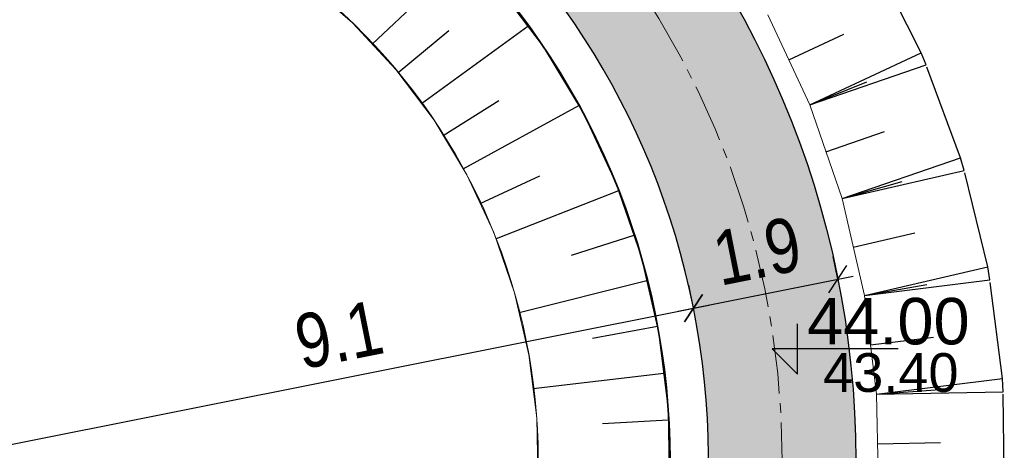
# Model space of a CAD drawing. Header units: metres. Extents: x 0 to 5465380, y 0 to 5925815.
# Tile 94 of 141: x 5463959.33 to 5463972.04, y 5925516 to 5925521.56. Entities that reach past the tile are written whole.
import ezdxf

# ---------------------------------------------------------------- set-up
doc = ezdxf.new("R2010")
doc.units = ezdxf.units.M
doc.linetypes.add('CENTER2', pattern=[1.125, 0.75, -0.125, 0.125, -0.125])
doc.linetypes.add('HIDDEN', pattern=[0.375, 0.25, -0.125])
for name, color, linetype, lineweight in [('$DR - obrzeże 8x30', 34, 'Continuous', 30), ('$DR - osie ścieżek', 7, 'CENTER2', 15), ('$DR - wyp. chodnik', 44, 'Continuous', 5)]:
    doc.layers.add(name, color=color, linetype=linetype, lineweight=lineweight)
for name, color, linetype in [('$DR - wymiary', 7, 'Continuous'), ('AecObjExplode_rys 1_Vport_D5A', 7, 'Continuous'), ('AecObjExplode_rys 3_Vport_DDD', 7, 'Continuous'), ('AecObjExplode_rys 4_Vport_E22', 7, 'Continuous'), ('C-DROGI-KORYTARZE', 7, 'Continuous'), ('C-DROGI-SYTUACJA', 7, 'Continuous'), ('C-DROGI-SYTUACJA-ETYKIETY', 7, 'Continuous'), ('C-DZIALKI', 5, 'Continuous'), ('C-TEREN-SKARPY', 94, 'Continuous')]:
    doc.layers.add(name, color=color, linetype=linetype)
doc.styles.add('ARIAL 2', font='ARIALN.TTF')
doc.styles.get("Standard").update_dxf_attribs({"font": 'arial.ttf'})
doc.dimstyles.new('LINIOWY', dxfattribs={"dimtxt": 0.7, "dimasz": 0.3, "dimexe": 0.3, "dimexo": 0, "dimgap": 0.2, "dimtad": 1, "dimzin": 9, "dimdsep": 46, "dimtxsty": 'ARIAL 2', "dimblk": 'OBLIQUE', "dimcen": 0, "dimdle": 0.2, "dimclrd": 7, "dimclre": 7, "dimclrt": 1, "dimadec": 0, "dimazin": 0, "dimtfac": 1, "dimtofl": 0, "dimtmove": 1, "dimatfit": 3, "dimldrblk": 'OBLIQUE', "dimfxl": 0.3, "dimfxlon": 1, "dimtolj": 1, "dimtzin": 1, "dimarcsym": 0})
pattern_1 = [(37.5, (500, 0), (-0.01600031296, 0.48941323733), [0, -0.38608, 0, -0.4318, 0, -0.41275]), (7.5, (500, 0), (0.44952328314, 0.71682510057), [0, -0.20828, 0, -0.34798, 0, -0.13335]), (327.5, (499.6876, 0), (0.790992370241, 0.001437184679), [0, -0.127, 0, -0.4572, 0, -0.5969]), (317.5, (499.6876, 0), (0.76355645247, 0.22292932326), [0, -0.0635, 0, -0.29972, 0, -0.3429])]

# ---------------------------------------------------------------- blocks, each defined once
blk = doc.blocks.new('kota')
at = {"color": 0, "linetype": 'ByBlock', "lineweight": -2}
for p, q in [((0, 0), (0, 1)), ((2, 0.5), (-0.5, 0.5)), ((-0.5, 0.5), (0, 0))]:
    blk.add_line(p, q, dxfattribs=at)
blk = doc.blocks.new('_OBLIQUE')
at = {"color": 0, "linetype": 'ByBlock'}
blk.add_line((-0.5, -0.5), (0.5, 0.5), dxfattribs=at)
blk = doc.blocks.new('*D91')
at = {"layer": '$DR - wymiary', "color": 7, "lineweight": -2, "transparency": 16777216}
for p, q in [((5463968.026, 5925517.841), (5463967.967, 5925518.135)), ((5463958.893, 5925516.017), (5463968.222, 5925517.88)), ((5463959.089, 5925516.056), (5463959.03, 5925516.35))]:
    blk.add_line(p, q, dxfattribs=at)
at = {"layer": 'Defpoints', "color": 0, "transparency": 16777216}
for p in [(5463968.026, 5925517.841), (5463968.026, 5925517.841), (5463959.089, 5925516.056)]:
    blk.add_point(p, dxfattribs=at)
at = {"layer": '$DR - wymiary', "color": 7, "lineweight": -2, "transparency": 16777216, "xscale": 0.3, "yscale": 0.3, "zscale": 0.3}
for p, rotation in [((5463968.026, 5925517.841), 11.29453824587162), ((5463959.089, 5925516.056), 191.2945382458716)]:
    blk.add_blockref('_OBLIQUE', p, dxfattribs=dict(at, rotation=rotation))
at = {"layer": '$DR - wymiary', "color": 1, "transparency": 16777216, "insert": (5463963.448, 5925517.495), "char_height": 0.7, "attachment_point": 5, "rotation": 11.2945, "style": 'ARIAL 2'}
blk.add_mtext('\\A1;9.1', dxfattribs=at)
blk = doc.blocks.new('*D92')
at = {"layer": '$DR - wymiary', "color": 7, "lineweight": -2, "transparency": 16777216}
for p, q in [((5463969.889, 5925518.213), (5463969.83, 5925518.507)), ((5463967.829, 5925517.802), (5463970.085, 5925518.252)), ((5463968.026, 5925517.841), (5463967.967, 5925518.135))]:
    blk.add_line(p, q, dxfattribs=at)
at = {"layer": 'Defpoints', "color": 0, "transparency": 16777216}
for p in [(5463969.889, 5925518.213), (5463969.889, 5925518.213), (5463968.026, 5925517.841)]:
    blk.add_point(p, dxfattribs=at)
at = {"layer": '$DR - wymiary', "color": 7, "lineweight": -2, "transparency": 16777216, "xscale": 0.3, "yscale": 0.3, "zscale": 0.3}
for p, rotation in [((5463969.889, 5925518.213), 11.29453824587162), ((5463968.026, 5925517.841), 191.2945382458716)]:
    blk.add_blockref('_OBLIQUE', p, dxfattribs=dict(at, rotation=rotation))
at = {"layer": '$DR - wymiary', "color": 1, "transparency": 16777216, "insert": (5463968.848, 5925518.574), "char_height": 0.7, "attachment_point": 5, "rotation": 11.2945, "style": 'ARIAL 2'}
blk.add_mtext('\\A1;1.9', dxfattribs=at)
blk = doc.blocks.new('*D137')
at = {"layer": '$DR - wymiary', "color": 7, "lineweight": -2, "transparency": 16777216}
blk.add_line((5463958.724, 5925585.382), (5463964.93, 5925585.382), dxfattribs=at)
at = {"layer": 'Defpoints', "color": 0, "transparency": 16777216}
for p in [(5463958.724, 5925585.382), (5463960.561, 5925585.382), (0, 0)]:
    blk.add_point(p, dxfattribs=at)
at = {"layer": '$DR - wymiary', "color": 1, "transparency": 16777216, "insert": (5463962.845, 5925585.94), "char_height": 0.7, "attachment_point": 5, "style": 'ARIAL 2'}
blk.add_mtext('\\A1;5925585.38', dxfattribs=at)
blk = doc.blocks.new('AecObjExplode_rys 1_Vport_D5A')
at = {"layer": 'C-DROGI-KORYTARZE', "color": 54, "linetype": 'Continuous', "lineweight": -3}
for p, q in [((5463963.876, 5925521.248, 44), (5463965.112, 5925522.412, 43.956)), ((5463964.514, 5925520.48, 44), (5463965.888, 5925521.477, 43.971)), ((5463964.213, 5925520.879, 44), (5463964.868, 5925521.421, 43.982)), ((5463964.795, 5925520.067, 44), (5463965.513, 5925520.521, 43.989)), ((5463965.053, 5925519.638, 44), (5463966.544, 5925520.454, 43.987)), ((5463965.273, 5925519.19, 44), (5463966.042, 5925519.549, 43.998)), ((5463967.058, 5925519.353, 44.004), (5463965.476, 5925518.733, 44)), ((5463967.256, 5925518.778, 44.013), (5463966.448, 5925518.519, 44.006)), ((5463967.422, 5925518.193, 44.022), (5463965.775, 5925517.78, 44)), ((5463967.559, 5925517.601, 44.031), (5463966.723, 5925517.447, 44.016)), ((5463967.641, 5925516.998, 44.041), (5463965.955, 5925516.798, 44)), ((5463967.699, 5925516.393, 44.051), (5463966.851, 5925516.347, 44.026))]:
    blk.add_line(p, q, dxfattribs=at)
at = {"layer": 'C-DROGI-KORYTARZE', "color": 92, "linetype": 'Continuous', "lineweight": 9}
for p, q in [((5463963.002, 5925522.06), (5463963.622, 5925521.521)), ((5463965.484, 5925522.013), (5463966.086, 5925521.215)), ((5463963.622, 5925521.521), (5463964.182, 5925520.92)), ((5463966.086, 5925521.215), (5463966.601, 5925520.359)), ((5463964.182, 5925520.92), (5463964.677, 5925520.264)), ((5463966.601, 5925520.359), (5463967.024, 5925519.453)), ((5463964.677, 5925520.264), (5463965.1, 5925519.56)), ((5463965.1, 5925519.56), (5463965.448, 5925518.815)), ((5463967.024, 5925519.453), (5463967.349, 5925518.508)), ((5463965.448, 5925518.815), (5463965.715, 5925518.039)), ((5463967.349, 5925518.508), (5463967.575, 5925517.534)), ((5463965.715, 5925518.039), (5463965.901, 5925517.238)), ((5463967.575, 5925517.534), (5463967.697, 5925516.542)), ((5463965.901, 5925517.238), (5463966.001, 5925516.423)), ((5463967.697, 5925516.542), (5463967.714, 5925515.542)), ((5463966.001, 5925516.423), (5463966.016, 5925515.601))]:
    blk.add_line(p, q, dxfattribs=at)
at = {"layer": 'C-DROGI-SYTUACJA', "color": 92, "linetype": 'Continuous', "lineweight": 9}
for p, q in [((5463969.527, 5925520.465), (5463968.985, 5925521.627)), ((5463969.945, 5925519.253), (5463969.527, 5925520.465)), ((5463970.233, 5925518.004), (5463969.945, 5925519.253)), ((5463970.39, 5925516.731), (5463970.233, 5925518.004)), ((5463970.413, 5925515.449), (5463970.39, 5925516.731))]:
    blk.add_line(p, q, dxfattribs=at)
at = {"layer": 'C-DZIALKI', "color": 7, "linetype": 'Continuous', "lineweight": 35}
blk.add_arc((5463958.17, 5925515.873), 9.55, 293.1971, 291.9971, dxfattribs=at)
at = {"layer": 'C-DZIALKI', "color": 92, "linetype": 'Continuous', "lineweight": 9}
blk.add_arc((5463958.17, 5925515.873), 7.85, 293.327, 291.8672, dxfattribs=at)
at = {"layer": 'C-TEREN-SKARPY', "color": 92, "linetype": 'HIDDEN', "lineweight": -3, "ltscale": 5}
for p, q in [((5463970.965, 5925521.136), (5463970.384, 5925522.28)), ((5463971.028, 5925520.982), (5463970.965, 5925521.136)), ((5463971.474, 5925519.78), (5463971.028, 5925520.982)), ((5463971.52, 5925519.617), (5463971.474, 5925519.78)), ((5463971.826, 5925518.372), (5463971.52, 5925519.617)), ((5463971.853, 5925518.203), (5463971.826, 5925518.372)), ((5463972.015, 5925516.931), (5463971.853, 5925518.203)), ((5463972.022, 5925516.76), (5463972.015, 5925516.931)), ((5463972.038, 5925515.478), (5463972.022, 5925516.76))]:
    blk.add_line(p, q, dxfattribs=at)
at = {"layer": 'C-TEREN-SKARPY', "color": 92, "linetype": 'Continuous', "lineweight": -3}
for p, q in [((5463969.256, 5925521.046, 43.995), (5463969.965, 5925521.377, 43.604)), ((5463969.527, 5925520.465, 44.002), (5463970.965, 5925521.136, 43.209)), ((5463969.527, 5925520.465), (5463970.965, 5925521.136)), ((5463969.527, 5925520.465, 44.002), (5463971.028, 5925520.982, 43.208)), ((5463969.527, 5925520.465), (5463971.028, 5925520.982)), ((5463969.527, 5925520.465, 44.002), (5463970.262, 5925520.762, 43.605)), ((5463969.736, 5925519.859, 44.01), (5463970.493, 5925520.12, 43.609)), ((5463969.945, 5925519.253, 44.017), (5463971.474, 5925519.78, 43.208)), ((5463969.945, 5925519.253), (5463971.474, 5925519.78)), ((5463969.945, 5925519.253, 44.017), (5463971.52, 5925519.617, 43.209)), ((5463969.945, 5925519.253), (5463971.52, 5925519.617)), ((5463969.945, 5925519.253, 44.017), (5463970.721, 5925519.476, 43.613)), ((5463970.089, 5925518.628, 44.025), (5463970.881, 5925518.811, 43.618)), ((5463970.233, 5925518.004, 44.033), (5463971.826, 5925518.372, 43.215)), ((5463970.233, 5925518.004), (5463971.826, 5925518.372)), ((5463970.233, 5925518.004, 44.033), (5463971.853, 5925518.203, 43.217)), ((5463970.233, 5925518.004), (5463971.853, 5925518.203)), ((5463970.233, 5925518.004, 44.033), (5463971.036, 5925518.145, 43.624)), ((5463970.312, 5925517.367, 44.041), (5463971.123, 5925517.467, 43.632)), ((5463970.39, 5925516.731, 44.049), (5463972.015, 5925516.931, 43.23)), ((5463970.39, 5925516.731), (5463972.015, 5925516.931)), ((5463970.39, 5925516.731, 44.049), (5463971.204, 5925516.788, 43.64)), ((5463970.39, 5925516.731, 44.049), (5463972.022, 5925516.76, 43.233)), ((5463970.39, 5925516.731), (5463972.022, 5925516.76)), ((5463970.401, 5925516.09, 44.057), (5463971.216, 5925516.105, 43.65))]:
    blk.add_line(p, q, dxfattribs=at)
blk = doc.blocks.new('AecObjExplode_rys 4_Vport_E22')
at = {"layer": 'C-DROGI-KORYTARZE', "color": 54, "linetype": 'Continuous', "lineweight": -3}
for p, q in [((5463963.876, 5925521.248, 44), (5463965.112, 5925522.412, 43.956)), ((5463964.514, 5925520.48, 44), (5463965.888, 5925521.477, 43.971)), ((5463964.213, 5925520.879, 44), (5463964.868, 5925521.421, 43.982)), ((5463964.795, 5925520.067, 44), (5463965.513, 5925520.521, 43.989)), ((5463965.053, 5925519.638, 44), (5463966.544, 5925520.454, 43.987)), ((5463965.273, 5925519.19, 44), (5463966.042, 5925519.549, 43.998)), ((5463967.058, 5925519.353, 44.004), (5463965.476, 5925518.733, 44)), ((5463967.256, 5925518.778, 44.013), (5463966.448, 5925518.519, 44.006)), ((5463967.422, 5925518.193, 44.022), (5463965.775, 5925517.78, 44)), ((5463967.559, 5925517.601, 44.031), (5463966.723, 5925517.447, 44.016)), ((5463967.641, 5925516.998, 44.041), (5463965.955, 5925516.798, 44)), ((5463967.699, 5925516.393, 44.051), (5463966.851, 5925516.347, 44.026))]:
    blk.add_line(p, q, dxfattribs=at)
at = {"layer": 'C-DROGI-KORYTARZE', "color": 92, "linetype": 'Continuous', "lineweight": 9}
for p, q in [((5463963.002, 5925522.06), (5463963.622, 5925521.521)), ((5463965.484, 5925522.013), (5463966.086, 5925521.215)), ((5463963.622, 5925521.521), (5463964.182, 5925520.92)), ((5463966.086, 5925521.215), (5463966.601, 5925520.359)), ((5463964.182, 5925520.92), (5463964.677, 5925520.264)), ((5463966.601, 5925520.359), (5463967.024, 5925519.453)), ((5463964.677, 5925520.264), (5463965.1, 5925519.56)), ((5463965.1, 5925519.56), (5463965.448, 5925518.815)), ((5463967.024, 5925519.453), (5463967.349, 5925518.508)), ((5463965.448, 5925518.815), (5463965.715, 5925518.039)), ((5463967.349, 5925518.508), (5463967.575, 5925517.534)), ((5463965.715, 5925518.039), (5463965.901, 5925517.238)), ((5463967.575, 5925517.534), (5463967.697, 5925516.542)), ((5463965.901, 5925517.238), (5463966.001, 5925516.423)), ((5463967.697, 5925516.542), (5463967.714, 5925515.542)), ((5463966.001, 5925516.423), (5463966.016, 5925515.601))]:
    blk.add_line(p, q, dxfattribs=at)
at = {"layer": 'C-DROGI-SYTUACJA', "color": 92, "linetype": 'Continuous', "lineweight": 9}
for p, q in [((5463969.527, 5925520.465), (5463968.985, 5925521.627)), ((5463969.945, 5925519.253), (5463969.527, 5925520.465)), ((5463970.233, 5925518.004), (5463969.945, 5925519.253)), ((5463970.39, 5925516.731), (5463970.233, 5925518.004)), ((5463970.413, 5925515.449), (5463970.39, 5925516.731))]:
    blk.add_line(p, q, dxfattribs=at)
at = {"layer": 'C-DZIALKI', "color": 7, "linetype": 'Continuous', "lineweight": 35}
blk.add_arc((5463958.17, 5925515.873), 9.55, 293.1971, 291.9971, dxfattribs=at)
at = {"layer": 'C-DZIALKI', "color": 92, "linetype": 'Continuous', "lineweight": 9}
blk.add_arc((5463958.17, 5925515.873), 7.85, 293.327, 291.8672, dxfattribs=at)
at = {"layer": 'C-TEREN-SKARPY', "color": 92, "linetype": 'HIDDEN', "lineweight": -3, "ltscale": 5}
for p, q in [((5463970.965, 5925521.136), (5463970.384, 5925522.28)), ((5463971.028, 5925520.982), (5463970.965, 5925521.136)), ((5463971.474, 5925519.78), (5463971.028, 5925520.982)), ((5463971.52, 5925519.617), (5463971.474, 5925519.78)), ((5463971.826, 5925518.372), (5463971.52, 5925519.617)), ((5463971.853, 5925518.203), (5463971.826, 5925518.372)), ((5463972.015, 5925516.931), (5463971.853, 5925518.203)), ((5463972.022, 5925516.76), (5463972.015, 5925516.931)), ((5463972.038, 5925515.478), (5463972.022, 5925516.76))]:
    blk.add_line(p, q, dxfattribs=at)
at = {"layer": 'C-TEREN-SKARPY', "color": 92, "linetype": 'Continuous', "lineweight": -3}
for p, q in [((5463969.256, 5925521.046, 43.995), (5463969.965, 5925521.377, 43.604)), ((5463969.527, 5925520.465, 44.002), (5463970.965, 5925521.136, 43.209)), ((5463969.527, 5925520.465), (5463970.965, 5925521.136)), ((5463969.527, 5925520.465, 44.002), (5463971.028, 5925520.982, 43.208)), ((5463969.527, 5925520.465), (5463971.028, 5925520.982)), ((5463969.527, 5925520.465, 44.002), (5463970.262, 5925520.762, 43.605)), ((5463969.736, 5925519.859, 44.01), (5463970.493, 5925520.12, 43.609)), ((5463969.945, 5925519.253, 44.017), (5463971.474, 5925519.78, 43.208)), ((5463969.945, 5925519.253), (5463971.474, 5925519.78)), ((5463969.945, 5925519.253, 44.017), (5463971.52, 5925519.617, 43.209)), ((5463969.945, 5925519.253), (5463971.52, 5925519.617)), ((5463969.945, 5925519.253, 44.017), (5463970.721, 5925519.476, 43.613)), ((5463970.089, 5925518.628, 44.025), (5463970.881, 5925518.811, 43.618)), ((5463970.233, 5925518.004, 44.033), (5463971.826, 5925518.372, 43.215)), ((5463970.233, 5925518.004), (5463971.826, 5925518.372)), ((5463970.233, 5925518.004, 44.033), (5463971.853, 5925518.203, 43.217)), ((5463970.233, 5925518.004), (5463971.853, 5925518.203)), ((5463970.233, 5925518.004, 44.033), (5463971.036, 5925518.145, 43.624)), ((5463970.312, 5925517.367, 44.041), (5463971.123, 5925517.467, 43.632)), ((5463970.39, 5925516.731, 44.049), (5463972.015, 5925516.931, 43.23)), ((5463970.39, 5925516.731), (5463972.015, 5925516.931)), ((5463970.39, 5925516.731, 44.049), (5463971.204, 5925516.788, 43.64)), ((5463970.39, 5925516.731, 44.049), (5463972.022, 5925516.76, 43.233)), ((5463970.39, 5925516.731), (5463972.022, 5925516.76)), ((5463970.401, 5925516.09, 44.057), (5463971.216, 5925516.105, 43.65))]:
    blk.add_line(p, q, dxfattribs=at)
blk = doc.blocks.new('AecObjExplode_rys 3_Vport_DDD')
at = {"layer": 'C-DROGI-KORYTARZE', "color": 54, "linetype": 'Continuous', "lineweight": -3}
for p, q in [((5463963.876, 5925521.248, 44), (5463965.112, 5925522.412, 43.956)), ((5463964.514, 5925520.48, 44), (5463965.888, 5925521.477, 43.971)), ((5463964.213, 5925520.879, 44), (5463964.868, 5925521.421, 43.982)), ((5463964.795, 5925520.067, 44), (5463965.513, 5925520.521, 43.989)), ((5463965.053, 5925519.638, 44), (5463966.544, 5925520.454, 43.987)), ((5463965.273, 5925519.19, 44), (5463966.042, 5925519.549, 43.998)), ((5463967.058, 5925519.353, 44.004), (5463965.476, 5925518.733, 44)), ((5463967.256, 5925518.778, 44.013), (5463966.448, 5925518.519, 44.006)), ((5463967.422, 5925518.193, 44.022), (5463965.775, 5925517.78, 44)), ((5463967.559, 5925517.601, 44.031), (5463966.723, 5925517.447, 44.016)), ((5463967.641, 5925516.998, 44.041), (5463965.955, 5925516.798, 44)), ((5463967.699, 5925516.393, 44.051), (5463966.851, 5925516.347, 44.026))]:
    blk.add_line(p, q, dxfattribs=at)
at = {"layer": 'C-DROGI-KORYTARZE', "color": 92, "linetype": 'Continuous', "lineweight": 9}
for p, q in [((5463963.002, 5925522.06), (5463963.622, 5925521.521)), ((5463965.484, 5925522.013), (5463966.086, 5925521.215)), ((5463963.622, 5925521.521), (5463964.182, 5925520.92)), ((5463966.086, 5925521.215), (5463966.601, 5925520.359)), ((5463964.182, 5925520.92), (5463964.677, 5925520.264)), ((5463966.601, 5925520.359), (5463967.024, 5925519.453)), ((5463964.677, 5925520.264), (5463965.1, 5925519.56)), ((5463965.1, 5925519.56), (5463965.448, 5925518.815)), ((5463967.024, 5925519.453), (5463967.349, 5925518.508)), ((5463965.448, 5925518.815), (5463965.715, 5925518.039)), ((5463967.349, 5925518.508), (5463967.575, 5925517.534)), ((5463965.715, 5925518.039), (5463965.901, 5925517.238)), ((5463967.575, 5925517.534), (5463967.697, 5925516.542)), ((5463965.901, 5925517.238), (5463966.001, 5925516.423)), ((5463967.697, 5925516.542), (5463967.714, 5925515.542)), ((5463966.001, 5925516.423), (5463966.016, 5925515.601))]:
    blk.add_line(p, q, dxfattribs=at)
at = {"layer": 'C-DROGI-SYTUACJA', "color": 92, "linetype": 'Continuous', "lineweight": 9}
for p, q in [((5463969.527, 5925520.465), (5463968.985, 5925521.627)), ((5463969.945, 5925519.253), (5463969.527, 5925520.465)), ((5463970.233, 5925518.004), (5463969.945, 5925519.253)), ((5463970.39, 5925516.731), (5463970.233, 5925518.004)), ((5463970.413, 5925515.449), (5463970.39, 5925516.731))]:
    blk.add_line(p, q, dxfattribs=at)
at = {"layer": 'C-DZIALKI', "color": 7, "linetype": 'Continuous', "lineweight": 35}
blk.add_arc((5463958.17, 5925515.873), 9.55, 293.1971, 291.9971, dxfattribs=at)
at = {"layer": 'C-DZIALKI', "color": 92, "linetype": 'Continuous', "lineweight": 9}
blk.add_arc((5463958.17, 5925515.873), 7.85, 293.327, 291.8672, dxfattribs=at)
at = {"layer": 'C-TEREN-SKARPY', "color": 92, "linetype": 'HIDDEN', "lineweight": -3, "ltscale": 5}
for p, q in [((5463970.965, 5925521.136), (5463970.384, 5925522.28)), ((5463971.028, 5925520.982), (5463970.965, 5925521.136)), ((5463971.474, 5925519.78), (5463971.028, 5925520.982)), ((5463971.52, 5925519.617), (5463971.474, 5925519.78)), ((5463971.826, 5925518.372), (5463971.52, 5925519.617)), ((5463971.853, 5925518.203), (5463971.826, 5925518.372)), ((5463972.015, 5925516.931), (5463971.853, 5925518.203)), ((5463972.022, 5925516.76), (5463972.015, 5925516.931)), ((5463972.038, 5925515.478), (5463972.022, 5925516.76))]:
    blk.add_line(p, q, dxfattribs=at)
at = {"layer": 'C-TEREN-SKARPY', "color": 92, "linetype": 'Continuous', "lineweight": -3}
for p, q in [((5463969.256, 5925521.046, 43.995), (5463969.965, 5925521.377, 43.604)), ((5463969.527, 5925520.465, 44.002), (5463970.965, 5925521.136, 43.209)), ((5463969.527, 5925520.465), (5463970.965, 5925521.136)), ((5463969.527, 5925520.465, 44.002), (5463971.028, 5925520.982, 43.208)), ((5463969.527, 5925520.465), (5463971.028, 5925520.982)), ((5463969.527, 5925520.465, 44.002), (5463970.262, 5925520.762, 43.605)), ((5463969.736, 5925519.859, 44.01), (5463970.493, 5925520.12, 43.609)), ((5463969.945, 5925519.253, 44.017), (5463971.474, 5925519.78, 43.208)), ((5463969.945, 5925519.253), (5463971.474, 5925519.78)), ((5463969.945, 5925519.253, 44.017), (5463971.52, 5925519.617, 43.209)), ((5463969.945, 5925519.253), (5463971.52, 5925519.617)), ((5463969.945, 5925519.253, 44.017), (5463970.721, 5925519.476, 43.613)), ((5463970.089, 5925518.628, 44.025), (5463970.881, 5925518.811, 43.618)), ((5463970.233, 5925518.004, 44.033), (5463971.826, 5925518.372, 43.215)), ((5463970.233, 5925518.004), (5463971.826, 5925518.372)), ((5463970.233, 5925518.004, 44.033), (5463971.853, 5925518.203, 43.217)), ((5463970.233, 5925518.004), (5463971.853, 5925518.203)), ((5463970.233, 5925518.004, 44.033), (5463971.036, 5925518.145, 43.624)), ((5463970.312, 5925517.367, 44.041), (5463971.123, 5925517.467, 43.632)), ((5463970.39, 5925516.731, 44.049), (5463972.015, 5925516.931, 43.23)), ((5463970.39, 5925516.731), (5463972.015, 5925516.931)), ((5463970.39, 5925516.731, 44.049), (5463971.204, 5925516.788, 43.64)), ((5463970.39, 5925516.731, 44.049), (5463972.022, 5925516.76, 43.233)), ((5463970.39, 5925516.731), (5463972.022, 5925516.76)), ((5463970.401, 5925516.09, 44.057), (5463971.216, 5925516.105, 43.65))]:
    blk.add_line(p, q, dxfattribs=at)

msp = doc.modelspace()

# ---------------------------------------------------------------- hatches: boundary and pattern name
at = {"layer": '$DR - wyp. chodnik'}
h = msp.add_hatch(dxfattribs=at)
h.set_pattern_fill('AR-SAND', color=256, scale=0.01)
h.set_pattern_definition(pattern_1)
h.paths.add_polyline_path([(5463958.811, 5925573.433, 1.284126), (5463952.971, 5925595.856), (5463945.622, 5925613.63), (5463944.143, 5925613.018), (5463946.37, 5925607.633, 0.194771), (5463934.37, 5925592.77, 0.959366), (5463910.944, 5925588.139, 1.531072), (5463902.406, 5925567.988), (5463893.559, 5925564.306, 0.384254), (5463887.764, 5925552.083), (5463862.231, 5925541.456), (5463863.153, 5925539.241), (5463888.637, 5925549.847), (5463903.669, 5925513.728), (5463903.08, 5925513.225), (5463904.38, 5925511.705), (5463904.595, 5925511.889), (5463910.657, 5925504.009), (5463924.399, 5925502.717), (5463924.162, 5925500.211), (5463926.552, 5925499.986), (5463926.788, 5925502.493), (5463940.548, 5925501.199), (5463939.758, 5925492.8), (5463941.75, 5925492.612), (5463945.889, 5925536.637, 1.642027), (5463958.177, 5925553.955)])
h.paths.add_polyline_path([(5463914.368, 5925570.584, -0.565703), (5463929.546, 5925559.395), (5463926.129, 5925523.186), (5463905.587, 5925514.846), (5463890.146, 5925551.946, -0.414214), (5463894.404, 5925562.275)], flags=16)
h.paths.add_polyline_path([(5463892.202, 5925579.937, -1), (5463912.302, 5925579.937, -1)], flags=16)
h.paths.add_polyline_path([(5463910.621, 5925571.408, 0.241691), (5463914.061, 5925581.767, 0.332), (5463928.141, 5925579.302), (5463928.394, 5925578.805)], flags=16)
h.paths.add_polyline_path([(5463921.709, 5925573.639), (5463929.394, 5925576.838), (5463944.809, 5925546.509), (5463940.735, 5925503.19), (5463926.976, 5925504.484), (5463932.165, 5925559.475, 0.382129)], flags=16)
h.paths.add_polyline_path([(5463912.703, 5925589.968, -1), (5463932.803, 5925589.968, -1)], flags=16)
h.paths.add_polyline_path([(5463929.85, 5925580.354, 0.111618), (5463933.295, 5925584.342, 0.375671), (5463956.374, 5925560.041), (5463956.18, 5925554.068, 0.258572), (5463946.204, 5925548.178)], flags=16)
h.paths.add_polyline_path([(5463947.101, 5925605.865), (5463951.602, 5925594.979, 0.663307), (5463956.814, 5925573.586), (5463956.436, 5925561.944, -0.732242)], flags=16)
h.paths.add_polyline_path([(5463948.674, 5925585.382, -1), (5463968.774, 5925585.382, -1)], flags=16)
h.paths.add_polyline_path([(5463956.118, 5925552.165), (5463955.923, 5925546.165, 8.05786), (5463957.918, 5925545.968), (5463958.115, 5925552.043, -20.041857)], flags=16)
h.paths.add_polyline_path([(5463926.126, 5925521.027), (5463924.587, 5925504.708), (5463911.711, 5925505.919), (5463906.286, 5925512.971)], flags=16)
h = msp.add_hatch(dxfattribs=at)
h.set_pattern_fill('AR-SAND', color=256, scale=0.01)
h.set_pattern_definition([(37.5, (0, 0), (-0.01600031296, 0.48941323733), [0, -0.38608, 0, -0.4318, 0, -0.41275]), (7.5, (0, 0), (0.44952328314, 0.71682510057), [0, -0.20828, 0, -0.34798, 0, -0.13335]), (327.5, (-0.3124, 0), (0.790992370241, 0.001437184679), [0, -0.127, 0, -0.4572, 0, -0.5969]), (317.5, (-0.3124, 0), (0.76355645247, 0.22292932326), [0, -0.0635, 0, -0.29972, 0, -0.3429])])
h.paths.add_polyline_path([(5463962.423, 5925527.04, -0.64351), (5463962.135, 5925531.582, -0.418207), (5463945.889, 5925536.637), (5463941.794, 5925493.085, -0.483548), (5463947.944, 5925488.225, -0.452883), (5463961.431, 5925500.091, -0.824957), (5463961.168, 5925504.305, -0.490584), (5463946.22, 5925515.873, -0.525282)])
h.paths.add_polyline_path([(5463946.415, 5925523.006), (5463947.256, 5925531.949, 0.126926), (5463953.333, 5925528.744, 0.168021)], flags=16)
h.paths.add_polyline_path([(5463945.292, 5925511.055, 0.204983), (5463952.764, 5925503.23, 0.075674), (5463952.869, 5925500.524, 0.132857), (5463947.635, 5925495.307, 0.117384), (5463943.938, 5925496.661)], flags=16)
h = msp.add_hatch(dxfattribs=at)
h.set_pattern_fill('AR-SAND', color=256, scale=0.01)
h.set_pattern_definition(pattern_1)
h.paths.add_polyline_path([(5463970.12, 5925515.873, 1), (5463946.22, 5925515.873, 1)])
h.paths.add_polyline_path([(5463961.049, 5925506.244), (5463957.129, 5925525.869, -0.910718)], flags=16)
h.paths.add_polyline_path([(5463959.085, 5925505.864, -0.899288), (5463955.171, 5925525.465)], flags=16)

# ---------------------------------------------------------------- linework, layer by layer
at = {"layer": '$DR - obrzeże 8x30', "flags": 128}
msp.add_lwpolyline([(5463957.129, 5925525.869), (5463961.049, 5925506.244, 0.910718)], format="xyb", close=True, dxfattribs=at)
at = {"layer": '$DR - obrzeże 8x30'}
msp.add_circle((5463958.17, 5925515.873), 11.95, dxfattribs=at)
at = {"layer": '$DR - osie ścieżek'}
msp.add_circle((5463958.17, 5925515.873), 11, dxfattribs=at)

# ---------------------------------------------------------------- block references
at = {"layer": 'AecObjExplode_rys 1_Vport_D5A'}
msp.add_blockref('AecObjExplode_rys 1_Vport_D5A', (0, 0), dxfattribs=at)
at = {"layer": 'AecObjExplode_rys 3_Vport_DDD'}
msp.add_blockref('AecObjExplode_rys 3_Vport_DDD', (0, 0), dxfattribs=at)
at = {"layer": 'AecObjExplode_rys 4_Vport_E22'}
msp.add_blockref('AecObjExplode_rys 4_Vport_E22', (0, 0), dxfattribs=at)
at = {"layer": 'C-DROGI-SYTUACJA-ETYKIETY', "color": 7, "linetype": 'Continuous', "lineweight": -3, "xscale": 0.6500000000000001, "yscale": 0.6500000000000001, "zscale": 0.6500000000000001}
msp.add_blockref('kota', (5463969.368, 5925516.988), dxfattribs=at)

# ---------------------------------------------------------------- texts
at = {"layer": 'C-DROGI-SYTUACJA-ETYKIETY', "color": 1, "linetype": 'Continuous', "lineweight": -3, "insert": (5463969.493, 5925517.363), "char_height": 0.6, "attachment_point": 7}
msp.add_mtext('44.00', dxfattribs=at)
at = {"layer": 'C-DROGI-SYTUACJA-ETYKIETY', "color": 7, "linetype": 'Continuous', "lineweight": -3, "insert": (5463969.699, 5925517.005), "char_height": 0.5, "attachment_point": 4}
msp.add_mtext('43.40', dxfattribs=at)

# ---------------------------------------------------------------- dimensions: what is measured, and where the dimension line sits
at = {"layer": '$DR - wymiary'}
dim = msp.add_ordinate_dim(feature_location=(5463958.723835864, 5925585.382389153), offset=(1.837338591, 0), dtype=0, origin=(0, 0), dimstyle='LINIOWY', override={"dimfxlon": 0}, dxfattribs=at)
dim.commit()
dim.dimension.update_dxf_attribs({"geometry": '*D137', "text_midpoint": (5463962.845417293, 5925585.939790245)})
dim = msp.add_linear_dim(base=(5463969.889, 5925518.213), p1=(5463968.026, 5925517.841), p2=(5463969.889, 5925518.213), angle=191.2945, dimstyle='LINIOWY', dxfattribs=at)
dim.commit()
dim.dimension.update_dxf_attribs({"geometry": '*D92', "text_midpoint": (5463968.848, 5925518.574)})
dim = msp.add_linear_dim(base=(5463968.026, 5925517.841), p1=(5463959.089, 5925516.056), p2=(5463968.026, 5925517.841), angle=191.2945, dimstyle='LINIOWY', override={"dimdec": 1}, dxfattribs=at)
dim.commit()
dim.dimension.update_dxf_attribs({"geometry": '*D91', "text_midpoint": (5463963.448, 5925517.495)})

doc.saveas('drawing.dxf')
